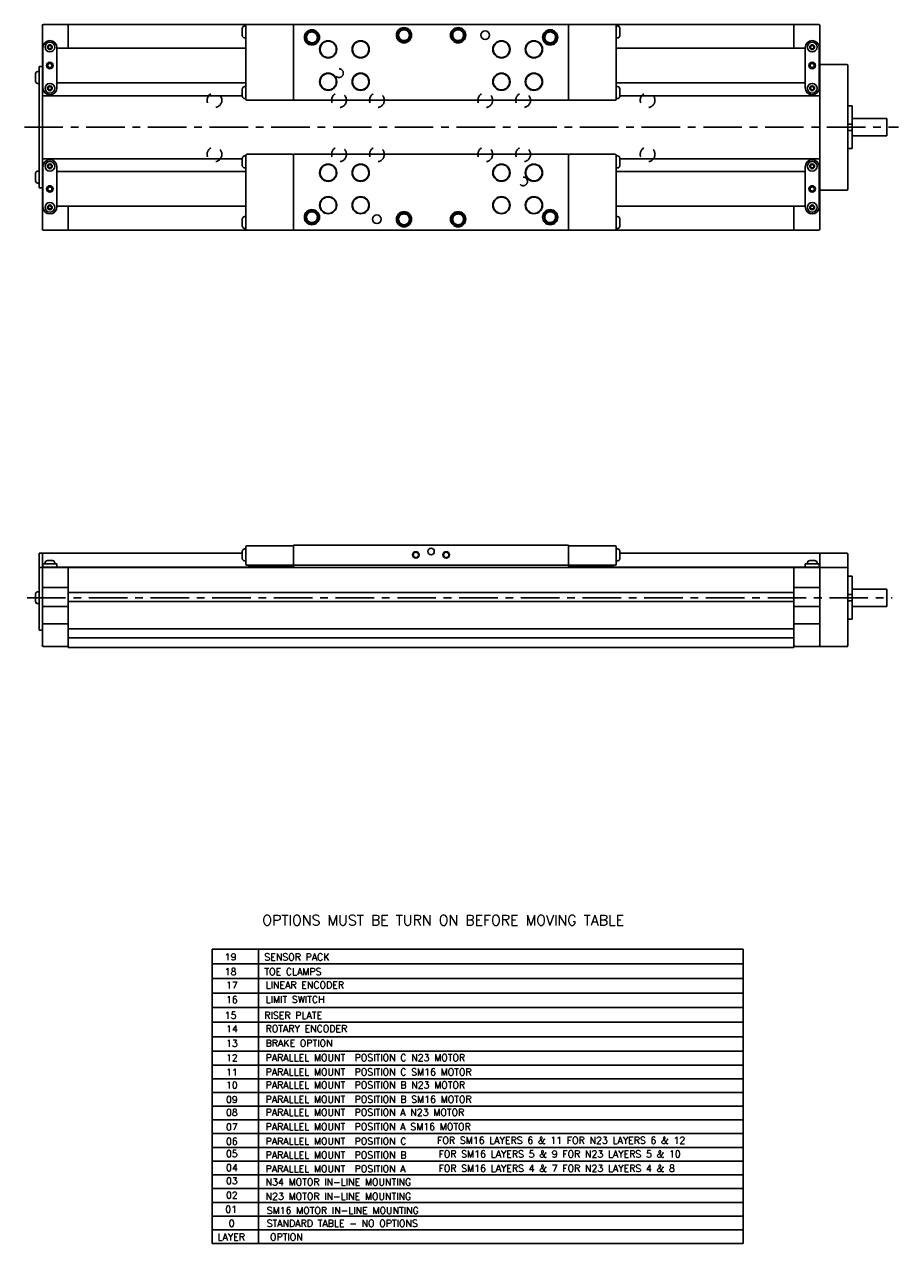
# Model space of a CAD drawing. Extents: x 1.4 to 40.4, y 2.1 to 24.3.
# Tile 2 of 3: x 14.5 to 30.4, y 2.1 to 24.3. Entities that reach past the tile are written whole.
import ezdxf
from ezdxf.enums import TextEntityAlignment as Align

# ---------------------------------------------------------------- set-up
doc = ezdxf.new("R2010")
doc.units = 0
doc.header["$LTSCALE"] = 1.87
doc.header["$MEASUREMENT"] = 0
doc.linetypes.add('CENTER', pattern=[0.6, 0.375, -0.075, 0.075, -0.075])
doc.linetypes.add('HIDDEN', pattern=[0.2, 0.1, -0.1])
doc.layers.get('0').update_dxf_attribs({"linetype": 'CONTINUOUS'})
doc.styles.add('ROMANS', font='ROMANS')

msp = doc.modelspace()

# ---------------------------------------------------------------- linework, layer by layer
for p, q in [((14.829, 20.538), (14.829, 24.238)), ((14.848, 24.258), (15.281, 24.258)), ((15.301, 23.825), (15.301, 24.258)), ((15.301, 24.258), (28.49, 24.258)), ((18.464, 24.189), (18.464, 24.051)), ((18.506, 24.229), (18.529, 24.229)), ((18.529, 22.9), (18.529, 24.238)), ((19.395, 24.258), (19.395, 22.88)), ((24.395, 24.258), (24.395, 22.88)), ((25.262, 24.238), (25.262, 22.9)), ((25.285, 24.229), (25.262, 24.229)), ((25.326, 24.051), (25.326, 24.189)), ((28.49, 23.825), (28.49, 24.258)), ((28.942, 24.258), (28.509, 24.258)), ((28.962, 23.316), (28.962, 24.238)), ((14.967, 23.963), (14.966, 23.963)), ((18.506, 24.012), (18.529, 24.012)), ((19.612, 24.022), (19.632, 24.022)), ((21.285, 24.061), (21.305, 24.061)), ((22.269, 24.061), (22.289, 24.061)), ((23.943, 24.022), (23.962, 24.022)), ((25.285, 24.012), (25.262, 24.012)), ((28.824, 23.963), (28.824, 23.963)), ((14.839, 23.835), (14.839, 23.107)), ((14.949, 23.874), (14.932, 23.845)), ((14.932, 23.845), (14.949, 23.815)), ((14.984, 23.874), (14.949, 23.874)), ((14.949, 23.815), (14.984, 23.815)), ((15.001, 23.845), (14.984, 23.874)), ((14.984, 23.815), (15.001, 23.845)), ((15.094, 23.107), (15.094, 23.835)), ((18.529, 23.825), (15.094, 23.825)), ((28.696, 23.825), (25.262, 23.825)), ((28.696, 23.835), (28.696, 23.107)), ((28.807, 23.874), (28.79, 23.845)), ((28.79, 23.845), (28.807, 23.815)), ((28.841, 23.874), (28.807, 23.874)), ((28.807, 23.815), (28.841, 23.815)), ((28.858, 23.845), (28.841, 23.874)), ((28.841, 23.815), (28.858, 23.845)), ((28.952, 23.107), (28.952, 23.835)), ((14.829, 23.705), (14.839, 23.71)), ((28.952, 23.71), (28.962, 23.705)), ((29.454, 23.53), (28.982, 23.53)), ((29.474, 23.51), (29.474, 21.266)), ((14.705, 23.363), (14.705, 23.225)), ((14.746, 23.402), (14.77, 23.402)), ((14.77, 21.286), (14.77, 23.49)), ((14.77, 23.49), (14.829, 23.49)), ((14.839, 23.311), (14.829, 23.316)), ((14.833, 23.313), (14.829, 23.313)), ((28.962, 23.316), (28.952, 23.311)), ((28.962, 23.313), (28.962, 21.463)), ((14.746, 23.185), (14.77, 23.185)), ((14.839, 23.195), (14.829, 23.195)), ((14.949, 23.126), (14.932, 23.097)), ((14.932, 23.097), (14.949, 23.067)), ((14.984, 23.126), (14.949, 23.126)), ((14.949, 23.067), (14.984, 23.067)), ((15.001, 23.097), (14.984, 23.126)), ((14.984, 23.067), (15.001, 23.097)), ((18.529, 23.195), (15.094, 23.195)), ((18.464, 23.087), (18.464, 22.949)), ((18.506, 23.126), (18.529, 23.126)), ((28.696, 23.195), (25.262, 23.195)), ((25.285, 23.126), (25.262, 23.126)), ((25.326, 22.949), (25.326, 23.087)), ((28.807, 23.126), (28.79, 23.097)), ((28.79, 23.097), (28.807, 23.067)), ((28.841, 23.126), (28.807, 23.126)), ((28.807, 23.067), (28.841, 23.067)), ((28.858, 23.097), (28.841, 23.126)), ((28.841, 23.067), (28.858, 23.097)), ((28.962, 23.195), (28.952, 23.195)), ((14.829, 22.961), (18.464, 22.961)), ((14.966, 22.979), (14.967, 22.979)), ((18.506, 22.91), (18.529, 22.91)), ((18.549, 22.88), (19.376, 22.88)), ((19.395, 22.88), (24.395, 22.88)), ((25.242, 22.88), (24.415, 22.88)), ((25.285, 22.91), (25.262, 22.91)), ((25.326, 22.961), (28.962, 22.961)), ((28.824, 22.979), (28.824, 22.979)), ((29.474, 22.777), (29.552, 22.777)), ((29.552, 21.999), (29.552, 22.777)), ((29.474, 22.447), (29.552, 22.447)), ((29.552, 22.546), (30.178, 22.546)), ((30.178, 22.546), (30.178, 22.231)), ((29.474, 22.329), (29.552, 22.329)), ((29.552, 22.231), (30.178, 22.231)), ((29.474, 21.999), (29.552, 21.999)), ((14.829, 21.815), (18.464, 21.815)), ((14.967, 21.798), (14.966, 21.798)), ((18.464, 21.827), (18.464, 21.689)), ((18.506, 21.866), (18.529, 21.866)), ((18.529, 20.538), (18.529, 21.876)), ((18.549, 21.896), (19.376, 21.896)), ((19.395, 21.896), (19.395, 20.518)), ((19.395, 21.896), (24.395, 21.896)), ((24.395, 21.896), (24.395, 20.518)), ((25.242, 21.896), (24.415, 21.896)), ((25.262, 21.876), (25.262, 20.538)), ((25.285, 21.866), (25.262, 21.866)), ((25.326, 21.689), (25.326, 21.827)), ((25.326, 21.815), (28.962, 21.815)), ((28.824, 21.798), (28.824, 21.798)), ((14.705, 21.551), (14.705, 21.414)), ((14.746, 21.591), (14.77, 21.591)), ((14.839, 21.581), (14.829, 21.581)), ((14.839, 21.67), (14.839, 20.941)), ((14.949, 21.709), (14.932, 21.679)), ((14.932, 21.679), (14.949, 21.65)), ((14.984, 21.709), (14.949, 21.709)), ((14.949, 21.65), (14.984, 21.65)), ((15.001, 21.679), (14.984, 21.709)), ((14.984, 21.65), (15.001, 21.679)), ((15.094, 20.941), (15.094, 21.67)), ((18.529, 21.581), (15.094, 21.581)), ((18.506, 21.65), (18.529, 21.65)), ((25.285, 21.65), (25.262, 21.65)), ((28.696, 21.581), (25.262, 21.581)), ((28.696, 21.67), (28.696, 20.941)), ((28.807, 21.709), (28.79, 21.679)), ((28.79, 21.679), (28.807, 21.65)), ((28.841, 21.709), (28.807, 21.709)), ((28.807, 21.65), (28.841, 21.65)), ((28.858, 21.679), (28.841, 21.709)), ((28.841, 21.65), (28.858, 21.679)), ((28.952, 20.941), (28.952, 21.67)), ((28.962, 21.581), (28.952, 21.581)), ((14.746, 21.374), (14.77, 21.374)), ((14.829, 21.286), (14.77, 21.286)), ((14.829, 21.461), (14.839, 21.466)), ((14.833, 21.463), (14.829, 21.463)), ((28.952, 21.466), (28.962, 21.461)), ((28.962, 20.538), (28.962, 21.461)), ((14.839, 21.066), (14.829, 21.071)), ((28.962, 21.071), (28.952, 21.066)), ((28.982, 21.246), (29.454, 21.246)), ((14.949, 20.961), (14.932, 20.931)), ((14.932, 20.931), (14.949, 20.902)), ((14.984, 20.961), (14.949, 20.961)), ((14.949, 20.902), (14.984, 20.902)), ((15.001, 20.931), (14.984, 20.961)), ((14.984, 20.902), (15.001, 20.931)), ((18.529, 20.951), (15.094, 20.951)), ((15.301, 20.518), (15.301, 20.951)), ((28.696, 20.951), (25.262, 20.951)), ((28.49, 20.518), (28.49, 20.951)), ((28.807, 20.961), (28.79, 20.931)), ((28.79, 20.931), (28.807, 20.902)), ((28.841, 20.961), (28.807, 20.961)), ((28.807, 20.902), (28.841, 20.902)), ((28.858, 20.931), (28.841, 20.961)), ((28.841, 20.902), (28.858, 20.931)), ((14.966, 20.813), (14.967, 20.813)), ((18.464, 20.725), (18.464, 20.587)), ((18.506, 20.764), (18.529, 20.764)), ((19.612, 20.754), (19.632, 20.754)), ((21.285, 20.715), (21.305, 20.715)), ((22.269, 20.715), (22.289, 20.715)), ((23.943, 20.754), (23.962, 20.754)), ((25.285, 20.764), (25.262, 20.764)), ((25.326, 20.587), (25.326, 20.725)), ((28.824, 20.813), (28.824, 20.813)), ((14.848, 20.518), (15.281, 20.518)), ((15.301, 20.518), (28.49, 20.518)), ((18.506, 20.548), (18.529, 20.548)), ((25.285, 20.548), (25.262, 20.548)), ((28.942, 20.518), (28.509, 20.518)), ((14.77, 13.245), (14.77, 14.643)), ((14.77, 14.643), (18.464, 14.643)), ((14.829, 14.375), (14.829, 14.643)), ((18.464, 14.544), (18.464, 14.682)), ((18.506, 14.722), (18.529, 14.722)), ((18.529, 14.446), (18.529, 14.761)), ((18.549, 14.781), (19.376, 14.781)), ((19.395, 14.387), (19.395, 14.791)), ((19.395, 14.791), (24.395, 14.791)), ((24.395, 14.791), (24.395, 14.387)), ((25.242, 14.781), (24.415, 14.781)), ((25.262, 14.761), (25.262, 14.446)), ((25.285, 14.722), (25.262, 14.722)), ((25.326, 14.544), (25.326, 14.682)), ((25.326, 14.643), (28.962, 14.643)), ((28.962, 14.387), (28.962, 14.643)), ((28.982, 14.643), (29.454, 14.643)), ((14.839, 14.451), (14.839, 14.392)), ((14.839, 14.451), (15.094, 14.451)), ((14.878, 14.467), (14.878, 14.451)), ((14.921, 14.51), (15.012, 14.51)), ((15.055, 14.467), (15.055, 14.451)), ((15.094, 14.451), (15.094, 14.392)), ((18.506, 14.505), (18.529, 14.505)), ((18.549, 14.426), (19.376, 14.426)), ((18.573, 14.426), (18.573, 14.412)), ((18.573, 14.412), (19.383, 14.412)), ((19.007, 14.412), (19.004, 14.411)), ((19.022, 14.412), (19.006, 14.406)), ((19.383, 14.412), (19.383, 14.428)), ((24.395, 14.426), (19.395, 14.426)), ((24.408, 14.412), (24.408, 14.428)), ((24.408, 14.412), (25.218, 14.412)), ((25.242, 14.426), (24.415, 14.426)), ((24.778, 14.406), (24.762, 14.412)), ((24.78, 14.411), (24.777, 14.412)), ((25.218, 14.426), (25.218, 14.412)), ((25.285, 14.505), (25.262, 14.505)), ((28.696, 14.451), (28.952, 14.451)), ((28.696, 14.451), (28.696, 14.392)), ((28.736, 14.467), (28.736, 14.451)), ((28.779, 14.51), (28.87, 14.51)), ((28.913, 14.467), (28.913, 14.451)), ((28.952, 14.451), (28.952, 14.392)), ((29.474, 14.623), (29.474, 12.97)), ((14.77, 14.387), (29.454, 14.387)), ((14.829, 14.392), (18.897, 14.392)), ((14.829, 14.367), (14.829, 12.97)), ((14.917, 14.392), (14.917, 14.387)), ((15.016, 14.392), (15.016, 14.387)), ((15.065, 14.387), (15.065, 14.392)), ((15.301, 12.929), (15.301, 14.387)), ((24.887, 14.392), (28.962, 14.392)), ((28.49, 12.929), (28.49, 14.387)), ((28.726, 14.387), (28.726, 14.392)), ((28.775, 14.392), (28.775, 14.387)), ((28.873, 14.392), (28.873, 14.387)), ((28.962, 14.367), (28.962, 12.97)), ((29.474, 14.225), (29.552, 14.225)), ((29.552, 13.447), (29.552, 14.225)), ((15.301, 14.021), (14.829, 14.021)), ((28.962, 14.021), (28.49, 14.021)), ((29.552, 13.993), (30.178, 13.993)), ((30.178, 13.993), (30.178, 13.678)), ((14.705, 13.767), (14.705, 13.905)), ((14.746, 13.944), (14.77, 13.944)), ((15.301, 13.932), (28.49, 13.932)), ((28.49, 13.767), (15.301, 13.767)), ((29.474, 13.895), (29.552, 13.895)), ((29.474, 13.777), (29.552, 13.777)), ((14.746, 13.728), (14.77, 13.728)), ((15.301, 13.678), (14.829, 13.678)), ((28.962, 13.678), (28.49, 13.678)), ((29.552, 13.678), (30.178, 13.678)), ((15.301, 13.359), (14.829, 13.359)), ((28.962, 13.359), (28.49, 13.359)), ((29.474, 13.447), (29.552, 13.447)), ((14.77, 13.245), (14.829, 13.245)), ((15.301, 13.271), (28.49, 13.271)), ((28.49, 13.105), (15.301, 13.105)), ((14.848, 12.95), (15.281, 12.95)), ((15.301, 12.929), (28.49, 12.929)), ((29.454, 12.95), (28.509, 12.95)), ((29.297, 12.95), (29.474, 12.95)), ((17.917, 2.093), (17.917, 7.446)), ((17.917, 7.446), (27.57, 7.446)), ((18.758, 2.093), (18.758, 7.446)), ((27.57, 2.093), (27.57, 7.446)), ((17.917, 7.178), (27.57, 7.178)), ((17.917, 6.91), (27.57, 6.91)), ((17.917, 6.647), (27.57, 6.647)), ((17.917, 6.384), (27.57, 6.384)), ((17.917, 6.116), (27.57, 6.116)), ((17.917, 5.853), (27.57, 5.853)), ((17.917, 5.589), (27.57, 5.589)), ((17.917, 5.339), (27.57, 5.339)), ((17.917, 5.089), (27.57, 5.089)), ((17.917, 4.843), (27.57, 4.843)), ((17.917, 4.593), (27.57, 4.593)), ((17.917, 4.343), (27.57, 4.343)), ((17.917, 4.093), (27.57, 4.093)), ((17.917, 3.843), (27.57, 3.843)), ((17.917, 3.593), (27.57, 3.593)), ((17.917, 3.343), (27.57, 3.343)), ((17.917, 3.093), (27.57, 3.093)), ((17.917, 2.843), (27.57, 2.843)), ((17.917, 2.593), (27.57, 2.593)), ((17.917, 2.343), (27.57, 2.343)), ((17.917, 2.093), (27.57, 2.093))]:
    msp.add_line(p, q)
at = {"color": 2, "linetype": 'CENTER'}
for p, q in [((14.503, 22.388), (30.395, 22.388)), ((14.551, 13.836), (30.278, 13.836))]:
    msp.add_line(p, q, dxfattribs=at)
at = {"color": 2}
msp.add_line((29.574, 13.836), (29.197, 13.836), dxfattribs=at)
for points in [[(21.285, 24.061), (21.286, 24.078), (21.29, 24.095), (21.296, 24.111), (21.304, 24.126), (21.314, 24.139), (21.326, 24.151), (21.34, 24.161), (21.355, 24.169), (21.371, 24.175), (21.388, 24.178), (21.405, 24.179), (21.422, 24.178), (21.438, 24.174), (21.454, 24.168), (21.469, 24.16), (21.482, 24.149), (21.494, 24.137), (21.504, 24.123), (21.512, 24.108), (21.517, 24.092), (21.521, 24.075), (21.521, 24.059)], [(21.295, 24.061), (21.296, 24.077), (21.3, 24.093), (21.305, 24.108), (21.313, 24.121), (21.323, 24.134), (21.335, 24.145), (21.348, 24.154), (21.362, 24.161), (21.377, 24.166), (21.393, 24.169), (21.409, 24.169), (21.424, 24.168), (21.44, 24.163), (21.454, 24.157), (21.468, 24.148), (21.48, 24.138), (21.49, 24.126), (21.499, 24.112), (21.505, 24.098), (21.509, 24.082), (21.511, 24.067), (21.511, 24.051)], [(22.269, 24.061), (22.271, 24.078), (22.274, 24.095), (22.28, 24.111), (22.288, 24.126), (22.299, 24.139), (22.311, 24.151), (22.324, 24.161), (22.339, 24.169), (22.355, 24.175), (22.372, 24.178), (22.389, 24.179), (22.406, 24.178), (22.422, 24.174), (22.438, 24.168), (22.453, 24.16), (22.466, 24.149), (22.478, 24.137), (22.488, 24.123), (22.496, 24.108), (22.502, 24.092), (22.505, 24.075), (22.506, 24.059)], [(22.279, 24.061), (22.28, 24.077), (22.284, 24.093), (22.29, 24.108), (22.297, 24.121), (22.307, 24.134), (22.319, 24.145), (22.332, 24.154), (22.346, 24.161), (22.361, 24.166), (22.377, 24.169), (22.393, 24.169), (22.409, 24.168), (22.424, 24.163), (22.439, 24.157), (22.452, 24.148), (22.464, 24.138), (22.474, 24.126), (22.483, 24.112), (22.489, 24.098), (22.494, 24.082), (22.496, 24.067), (22.495, 24.051)], [(19.612, 24.022), (19.613, 24.039), (19.617, 24.055), (19.623, 24.071), (19.631, 24.086), (19.641, 24.1), (19.653, 24.112), (19.667, 24.122), (19.682, 24.13), (19.698, 24.136), (19.714, 24.139), (19.731, 24.14), (19.748, 24.139), (19.765, 24.135), (19.781, 24.129), (19.795, 24.12), (19.809, 24.11), (19.821, 24.098), (19.831, 24.084), (19.838, 24.069), (19.844, 24.053), (19.847, 24.036), (19.848, 24.019)], [(19.848, 24.019), (19.846, 24.002), (19.842, 23.986), (19.836, 23.97), (19.828, 23.955), (19.817, 23.942), (19.805, 23.93), (19.791, 23.921), (19.776, 23.913), (19.759, 23.908), (19.743, 23.905), (19.726, 23.904), (19.709, 23.906), (19.692, 23.91), (19.677, 23.917), (19.662, 23.925), (19.649, 23.936), (19.638, 23.948), (19.628, 23.963), (19.62, 23.978), (19.615, 23.994), (19.612, 24.011), (19.612, 24.022)], [(19.622, 24.022), (19.623, 24.038), (19.626, 24.053), (19.632, 24.068), (19.64, 24.082), (19.65, 24.095), (19.661, 24.106), (19.674, 24.115), (19.689, 24.122), (19.704, 24.127), (19.719, 24.13), (19.735, 24.13), (19.751, 24.128), (19.766, 24.124), (19.781, 24.117), (19.795, 24.109), (19.807, 24.099), (19.817, 24.086), (19.825, 24.073), (19.832, 24.058), (19.836, 24.043), (19.838, 24.027), (19.838, 24.011)], [(19.838, 24.011), (19.835, 23.996), (19.83, 23.981), (19.823, 23.966), (19.814, 23.953), (19.803, 23.942), (19.79, 23.932), (19.776, 23.924), (19.761, 23.918), (19.746, 23.915), (19.73, 23.914), (19.714, 23.915), (19.699, 23.918), (19.684, 23.924), (19.67, 23.932), (19.657, 23.942), (19.646, 23.953), (19.637, 23.966), (19.63, 23.981), (19.625, 23.996), (19.622, 24.011), (19.622, 24.022)], [(19.632, 24.022), (19.633, 24.037), (19.636, 24.051), (19.641, 24.065), (19.649, 24.078), (19.658, 24.089), (19.669, 24.099), (19.682, 24.108), (19.695, 24.114), (19.709, 24.118), (19.724, 24.12), (19.739, 24.12), (19.753, 24.118), (19.767, 24.113), (19.781, 24.106), (19.793, 24.098), (19.803, 24.088), (19.812, 24.076), (19.82, 24.063), (19.825, 24.049), (19.828, 24.034), (19.828, 24.019)], [(19.828, 24.019), (19.827, 24.005), (19.823, 23.99), (19.817, 23.977), (19.81, 23.964), (19.8, 23.953), (19.789, 23.943), (19.776, 23.935), (19.763, 23.929), (19.748, 23.925), (19.734, 23.924), (19.719, 23.924), (19.704, 23.927), (19.69, 23.932), (19.677, 23.939), (19.665, 23.948), (19.655, 23.958), (19.646, 23.97), (19.639, 23.983), (19.635, 23.997), (19.632, 24.012), (19.632, 24.022)], [(21.521, 24.059), (21.52, 24.042), (21.516, 24.025), (21.509, 24.009), (21.501, 23.995), (21.49, 23.981), (21.478, 23.97), (21.464, 23.96), (21.449, 23.952), (21.433, 23.947), (21.416, 23.944), (21.399, 23.943), (21.382, 23.945), (21.366, 23.949), (21.35, 23.956), (21.335, 23.965), (21.322, 23.975), (21.311, 23.988), (21.301, 24.002), (21.294, 24.017), (21.289, 24.033), (21.286, 24.05), (21.285, 24.061)], [(21.511, 24.051), (21.508, 24.035), (21.503, 24.02), (21.496, 24.006), (21.487, 23.993), (21.476, 23.981), (21.463, 23.971), (21.45, 23.963), (21.435, 23.958), (21.419, 23.954), (21.403, 23.953), (21.387, 23.954), (21.372, 23.958), (21.357, 23.963), (21.343, 23.971), (21.331, 23.981), (21.32, 23.993), (21.31, 24.006), (21.303, 24.02), (21.298, 24.035), (21.295, 24.051), (21.295, 24.061)], [(21.305, 24.061), (21.306, 24.076), (21.309, 24.091), (21.315, 24.104), (21.322, 24.117), (21.331, 24.129), (21.342, 24.139), (21.355, 24.147), (21.368, 24.153), (21.382, 24.158), (21.397, 24.16), (21.412, 24.159), (21.427, 24.157), (21.441, 24.152), (21.454, 24.146), (21.466, 24.137), (21.477, 24.127), (21.486, 24.115), (21.493, 24.102), (21.498, 24.088), (21.501, 24.074), (21.502, 24.059)], [(21.502, 24.059), (21.5, 24.044), (21.496, 24.03), (21.491, 24.016), (21.483, 24.003), (21.473, 23.992), (21.462, 23.982), (21.45, 23.974), (21.436, 23.969), (21.422, 23.965), (21.407, 23.963), (21.392, 23.964), (21.378, 23.966), (21.364, 23.971), (21.351, 23.978), (21.339, 23.987), (21.328, 23.998), (21.319, 24.01), (21.313, 24.023), (21.308, 24.037), (21.305, 24.051), (21.305, 24.061)], [(22.506, 24.059), (22.504, 24.042), (22.5, 24.025), (22.494, 24.009), (22.485, 23.995), (22.474, 23.981), (22.462, 23.97), (22.448, 23.96), (22.433, 23.952), (22.417, 23.947), (22.4, 23.944), (22.383, 23.943), (22.366, 23.945), (22.35, 23.949), (22.334, 23.956), (22.32, 23.965), (22.307, 23.975), (22.295, 23.988), (22.285, 24.002), (22.278, 24.017), (22.273, 24.033), (22.27, 24.05), (22.27, 24.061)], [(22.495, 24.051), (22.493, 24.035), (22.488, 24.02), (22.48, 24.006), (22.471, 23.993), (22.46, 23.981), (22.448, 23.971), (22.434, 23.963), (22.419, 23.958), (22.403, 23.954), (22.387, 23.953), (22.372, 23.954), (22.356, 23.958), (22.341, 23.963), (22.327, 23.971), (22.315, 23.981), (22.304, 23.993), (22.295, 24.006), (22.287, 24.02), (22.282, 24.035), (22.28, 24.051), (22.279, 24.061)], [(22.289, 24.061), (22.29, 24.076), (22.294, 24.091), (22.299, 24.104), (22.306, 24.117), (22.316, 24.129), (22.327, 24.139), (22.339, 24.147), (22.352, 24.153), (22.367, 24.158), (22.381, 24.16), (22.396, 24.159), (22.411, 24.157), (22.425, 24.152), (22.438, 24.146), (22.45, 24.137), (22.461, 24.127), (22.47, 24.115), (22.477, 24.102), (22.482, 24.088), (22.485, 24.074), (22.486, 24.059)], [(22.486, 24.059), (22.484, 24.044), (22.481, 24.03), (22.475, 24.016), (22.467, 24.003), (22.458, 23.992), (22.446, 23.982), (22.434, 23.974), (22.42, 23.969), (22.406, 23.965), (22.391, 23.963), (22.376, 23.964), (22.362, 23.966), (22.348, 23.971), (22.335, 23.978), (22.323, 23.987), (22.312, 23.998), (22.304, 24.01), (22.297, 24.023), (22.292, 24.037), (22.29, 24.051), (22.289, 24.061)], [(23.943, 24.022), (23.944, 24.039), (23.947, 24.055), (23.953, 24.071), (23.962, 24.086), (23.972, 24.1), (23.984, 24.112), (23.998, 24.122), (24.013, 24.13), (24.029, 24.136), (24.045, 24.139), (24.062, 24.14), (24.079, 24.139), (24.096, 24.135), (24.111, 24.129), (24.126, 24.12), (24.14, 24.11), (24.151, 24.098), (24.161, 24.084), (24.169, 24.069), (24.175, 24.053), (24.178, 24.036), (24.179, 24.019)], [(24.179, 24.019), (24.177, 24.002), (24.173, 23.986), (24.167, 23.97), (24.158, 23.955), (24.148, 23.942), (24.135, 23.93), (24.121, 23.921), (24.106, 23.913), (24.09, 23.908), (24.073, 23.905), (24.056, 23.904), (24.04, 23.906), (24.023, 23.91), (24.007, 23.917), (23.993, 23.925), (23.98, 23.936), (23.968, 23.948), (23.959, 23.963), (23.951, 23.978), (23.946, 23.994), (23.943, 24.011), (23.943, 24.022)], [(23.952, 24.022), (23.954, 24.038), (23.957, 24.053), (23.963, 24.068), (23.971, 24.082), (23.981, 24.095), (23.992, 24.106), (24.005, 24.115), (24.019, 24.122), (24.034, 24.127), (24.05, 24.13), (24.066, 24.13), (24.082, 24.128), (24.097, 24.124), (24.112, 24.117), (24.125, 24.109), (24.137, 24.099), (24.148, 24.086), (24.156, 24.073), (24.163, 24.058), (24.167, 24.043), (24.169, 24.027), (24.168, 24.011)], [(24.168, 24.011), (24.166, 23.996), (24.161, 23.981), (24.154, 23.966), (24.144, 23.953), (24.133, 23.942), (24.121, 23.932), (24.107, 23.924), (24.092, 23.918), (24.077, 23.915), (24.061, 23.914), (24.045, 23.915), (24.029, 23.918), (24.014, 23.924), (24.001, 23.932), (23.988, 23.942), (23.977, 23.953), (23.968, 23.966), (23.961, 23.981), (23.956, 23.996), (23.953, 24.011), (23.953, 24.022)], [(23.962, 24.022), (23.963, 24.037), (23.967, 24.051), (23.972, 24.065), (23.98, 24.078), (23.989, 24.089), (24, 24.099), (24.012, 24.108), (24.026, 24.114), (24.04, 24.118), (24.055, 24.12), (24.069, 24.12), (24.084, 24.118), (24.098, 24.113), (24.111, 24.106), (24.123, 24.098), (24.134, 24.088), (24.143, 24.076), (24.15, 24.063), (24.155, 24.049), (24.158, 24.034), (24.159, 24.019)], [(24.159, 24.019), (24.158, 24.005), (24.154, 23.99), (24.148, 23.977), (24.14, 23.964), (24.131, 23.953), (24.12, 23.943), (24.107, 23.935), (24.093, 23.929), (24.079, 23.925), (24.064, 23.924), (24.05, 23.924), (24.035, 23.927), (24.021, 23.932), (24.008, 23.939), (23.996, 23.948), (23.986, 23.958), (23.977, 23.97), (23.97, 23.983), (23.965, 23.997), (23.963, 24.012), (23.963, 24.022)], [(19.612, 20.754), (19.613, 20.771), (19.617, 20.788), (19.623, 20.804), (19.631, 20.819), (19.641, 20.832), (19.653, 20.844), (19.667, 20.854), (19.682, 20.862), (19.698, 20.868), (19.714, 20.871), (19.731, 20.872), (19.748, 20.871), (19.765, 20.867), (19.781, 20.861), (19.795, 20.853), (19.809, 20.842), (19.821, 20.83), (19.831, 20.816), (19.838, 20.801), (19.844, 20.785), (19.847, 20.768), (19.848, 20.751)], [(19.622, 20.754), (19.623, 20.77), (19.626, 20.786), (19.632, 20.801), (19.64, 20.814), (19.65, 20.827), (19.661, 20.838), (19.674, 20.847), (19.689, 20.854), (19.704, 20.859), (19.719, 20.862), (19.735, 20.862), (19.751, 20.86), (19.766, 20.856), (19.781, 20.85), (19.795, 20.841), (19.807, 20.831), (19.817, 20.819), (19.825, 20.805), (19.832, 20.791), (19.836, 20.775), (19.838, 20.76), (19.838, 20.744)], [(19.632, 20.754), (19.633, 20.769), (19.636, 20.783), (19.641, 20.797), (19.649, 20.81), (19.658, 20.822), (19.669, 20.832), (19.682, 20.84), (19.695, 20.846), (19.709, 20.85), (19.724, 20.852), (19.739, 20.852), (19.753, 20.85), (19.767, 20.845), (19.781, 20.839), (19.793, 20.83), (19.803, 20.82), (19.812, 20.808), (19.82, 20.795), (19.825, 20.781), (19.828, 20.767), (19.828, 20.752)], [(23.943, 20.754), (23.944, 20.771), (23.947, 20.788), (23.953, 20.804), (23.962, 20.819), (23.972, 20.832), (23.984, 20.844), (23.998, 20.854), (24.013, 20.862), (24.029, 20.868), (24.045, 20.871), (24.062, 20.872), (24.079, 20.871), (24.096, 20.867), (24.111, 20.861), (24.126, 20.853), (24.14, 20.842), (24.151, 20.83), (24.161, 20.816), (24.169, 20.801), (24.175, 20.785), (24.178, 20.768), (24.179, 20.751)], [(23.952, 20.754), (23.954, 20.77), (23.957, 20.786), (23.963, 20.801), (23.971, 20.814), (23.981, 20.827), (23.992, 20.838), (24.005, 20.847), (24.019, 20.854), (24.034, 20.859), (24.05, 20.862), (24.066, 20.862), (24.082, 20.86), (24.097, 20.856), (24.112, 20.85), (24.125, 20.841), (24.137, 20.831), (24.148, 20.819), (24.156, 20.805), (24.163, 20.791), (24.167, 20.775), (24.169, 20.76), (24.168, 20.744)], [(23.962, 20.754), (23.963, 20.769), (23.967, 20.783), (23.972, 20.797), (23.98, 20.81), (23.989, 20.822), (24, 20.832), (24.012, 20.84), (24.026, 20.846), (24.04, 20.85), (24.055, 20.852), (24.069, 20.852), (24.084, 20.85), (24.098, 20.845), (24.111, 20.839), (24.123, 20.83), (24.134, 20.82), (24.143, 20.808), (24.15, 20.795), (24.155, 20.781), (24.158, 20.767), (24.159, 20.752)], [(19.848, 20.751), (19.846, 20.735), (19.842, 20.718), (19.836, 20.702), (19.828, 20.688), (19.817, 20.674), (19.805, 20.663), (19.791, 20.653), (19.776, 20.645), (19.759, 20.64), (19.743, 20.637), (19.726, 20.636), (19.709, 20.638), (19.692, 20.642), (19.677, 20.649), (19.662, 20.658), (19.649, 20.668), (19.638, 20.681), (19.628, 20.695), (19.62, 20.71), (19.615, 20.726), (19.612, 20.743), (19.612, 20.754)], [(19.838, 20.744), (19.835, 20.728), (19.83, 20.713), (19.823, 20.699), (19.814, 20.686), (19.803, 20.674), (19.79, 20.664), (19.776, 20.656), (19.761, 20.651), (19.746, 20.647), (19.73, 20.646), (19.714, 20.647), (19.699, 20.651), (19.684, 20.656), (19.67, 20.664), (19.657, 20.674), (19.646, 20.686), (19.637, 20.699), (19.63, 20.713), (19.625, 20.728), (19.622, 20.744), (19.622, 20.754)], [(19.828, 20.752), (19.827, 20.737), (19.823, 20.723), (19.817, 20.709), (19.81, 20.696), (19.8, 20.685), (19.789, 20.675), (19.776, 20.667), (19.763, 20.661), (19.748, 20.658), (19.734, 20.656), (19.719, 20.656), (19.704, 20.659), (19.69, 20.664), (19.677, 20.671), (19.665, 20.68), (19.655, 20.691), (19.646, 20.703), (19.639, 20.716), (19.635, 20.73), (19.632, 20.744), (19.632, 20.754)], [(21.285, 20.715), (21.286, 20.732), (21.29, 20.748), (21.296, 20.764), (21.304, 20.779), (21.314, 20.793), (21.326, 20.805), (21.34, 20.815), (21.355, 20.823), (21.371, 20.829), (21.388, 20.832), (21.405, 20.833), (21.422, 20.832), (21.438, 20.828), (21.454, 20.822), (21.469, 20.813), (21.482, 20.803), (21.494, 20.791), (21.504, 20.777), (21.512, 20.762), (21.517, 20.746), (21.521, 20.729), (21.521, 20.712)], [(21.521, 20.712), (21.52, 20.695), (21.516, 20.679), (21.509, 20.663), (21.501, 20.648), (21.49, 20.635), (21.478, 20.623), (21.464, 20.614), (21.449, 20.606), (21.433, 20.6), (21.416, 20.597), (21.399, 20.597), (21.382, 20.599), (21.366, 20.603), (21.35, 20.609), (21.335, 20.618), (21.322, 20.629), (21.311, 20.641), (21.301, 20.655), (21.294, 20.671), (21.289, 20.687), (21.286, 20.704), (21.285, 20.715)], [(21.295, 20.715), (21.296, 20.731), (21.3, 20.746), (21.305, 20.761), (21.313, 20.775), (21.323, 20.788), (21.335, 20.799), (21.348, 20.808), (21.362, 20.815), (21.377, 20.82), (21.393, 20.823), (21.409, 20.823), (21.424, 20.821), (21.44, 20.817), (21.454, 20.81), (21.468, 20.802), (21.48, 20.791), (21.49, 20.779), (21.499, 20.766), (21.505, 20.751), (21.509, 20.736), (21.511, 20.72), (21.511, 20.704)], [(21.511, 20.704), (21.508, 20.689), (21.503, 20.673), (21.496, 20.659), (21.487, 20.646), (21.476, 20.635), (21.463, 20.625), (21.45, 20.617), (21.435, 20.611), (21.419, 20.608), (21.403, 20.607), (21.387, 20.608), (21.372, 20.611), (21.357, 20.617), (21.343, 20.625), (21.331, 20.635), (21.32, 20.646), (21.31, 20.659), (21.303, 20.673), (21.298, 20.689), (21.295, 20.704), (21.295, 20.715)], [(21.305, 20.715), (21.306, 20.73), (21.309, 20.744), (21.315, 20.758), (21.322, 20.771), (21.331, 20.782), (21.342, 20.792), (21.355, 20.801), (21.368, 20.807), (21.382, 20.811), (21.397, 20.813), (21.412, 20.813), (21.427, 20.811), (21.441, 20.806), (21.454, 20.799), (21.466, 20.791), (21.477, 20.78), (21.486, 20.769), (21.493, 20.756), (21.498, 20.742), (21.501, 20.727), (21.502, 20.712)], [(21.502, 20.712), (21.5, 20.698), (21.496, 20.683), (21.491, 20.67), (21.483, 20.657), (21.473, 20.646), (21.462, 20.636), (21.45, 20.628), (21.436, 20.622), (21.422, 20.618), (21.407, 20.617), (21.392, 20.617), (21.378, 20.62), (21.364, 20.625), (21.351, 20.632), (21.339, 20.641), (21.328, 20.651), (21.319, 20.663), (21.313, 20.676), (21.308, 20.69), (21.305, 20.705), (21.305, 20.715)], [(22.269, 20.715), (22.271, 20.732), (22.274, 20.748), (22.28, 20.764), (22.288, 20.779), (22.299, 20.793), (22.311, 20.805), (22.324, 20.815), (22.339, 20.823), (22.355, 20.829), (22.372, 20.832), (22.389, 20.833), (22.406, 20.832), (22.422, 20.828), (22.438, 20.822), (22.453, 20.813), (22.466, 20.803), (22.478, 20.791), (22.488, 20.777), (22.496, 20.762), (22.502, 20.746), (22.505, 20.729), (22.506, 20.712)], [(22.506, 20.712), (22.504, 20.695), (22.5, 20.679), (22.494, 20.663), (22.485, 20.648), (22.474, 20.635), (22.462, 20.623), (22.448, 20.614), (22.433, 20.606), (22.417, 20.6), (22.4, 20.597), (22.383, 20.597), (22.366, 20.599), (22.35, 20.603), (22.334, 20.609), (22.32, 20.618), (22.307, 20.629), (22.295, 20.641), (22.285, 20.655), (22.278, 20.671), (22.273, 20.687), (22.27, 20.704), (22.27, 20.715)], [(22.279, 20.715), (22.28, 20.731), (22.284, 20.746), (22.29, 20.761), (22.297, 20.775), (22.307, 20.788), (22.319, 20.799), (22.332, 20.808), (22.346, 20.815), (22.361, 20.82), (22.377, 20.823), (22.393, 20.823), (22.409, 20.821), (22.424, 20.817), (22.439, 20.81), (22.452, 20.802), (22.464, 20.791), (22.474, 20.779), (22.483, 20.766), (22.489, 20.751), (22.494, 20.736), (22.496, 20.72), (22.495, 20.704)], [(22.495, 20.704), (22.493, 20.689), (22.488, 20.673), (22.48, 20.659), (22.471, 20.646), (22.46, 20.635), (22.448, 20.625), (22.434, 20.617), (22.419, 20.611), (22.403, 20.608), (22.387, 20.607), (22.372, 20.608), (22.356, 20.611), (22.341, 20.617), (22.327, 20.625), (22.315, 20.635), (22.304, 20.646), (22.295, 20.659), (22.287, 20.673), (22.282, 20.689), (22.28, 20.704), (22.279, 20.715)], [(22.289, 20.715), (22.29, 20.73), (22.294, 20.744), (22.299, 20.758), (22.306, 20.771), (22.316, 20.782), (22.327, 20.792), (22.339, 20.801), (22.352, 20.807), (22.367, 20.811), (22.381, 20.813), (22.396, 20.813), (22.411, 20.811), (22.425, 20.806), (22.438, 20.799), (22.45, 20.791), (22.461, 20.78), (22.47, 20.769), (22.477, 20.756), (22.482, 20.742), (22.485, 20.727), (22.486, 20.712)], [(22.486, 20.712), (22.484, 20.698), (22.481, 20.683), (22.475, 20.67), (22.467, 20.657), (22.458, 20.646), (22.446, 20.636), (22.434, 20.628), (22.42, 20.622), (22.406, 20.618), (22.391, 20.617), (22.376, 20.617), (22.362, 20.62), (22.348, 20.625), (22.335, 20.632), (22.323, 20.641), (22.312, 20.651), (22.304, 20.663), (22.297, 20.676), (22.292, 20.69), (22.29, 20.705), (22.289, 20.715)], [(24.179, 20.751), (24.177, 20.735), (24.173, 20.718), (24.167, 20.702), (24.158, 20.688), (24.148, 20.674), (24.135, 20.663), (24.121, 20.653), (24.106, 20.645), (24.09, 20.64), (24.073, 20.637), (24.056, 20.636), (24.04, 20.638), (24.023, 20.642), (24.007, 20.649), (23.993, 20.658), (23.98, 20.668), (23.968, 20.681), (23.959, 20.695), (23.951, 20.71), (23.946, 20.726), (23.943, 20.743), (23.943, 20.754)], [(24.168, 20.744), (24.166, 20.728), (24.161, 20.713), (24.154, 20.699), (24.144, 20.686), (24.133, 20.674), (24.121, 20.664), (24.107, 20.656), (24.092, 20.651), (24.077, 20.647), (24.061, 20.646), (24.045, 20.647), (24.029, 20.651), (24.014, 20.656), (24.001, 20.664), (23.988, 20.674), (23.977, 20.686), (23.968, 20.699), (23.961, 20.713), (23.956, 20.728), (23.953, 20.744), (23.953, 20.754)], [(24.159, 20.752), (24.158, 20.737), (24.154, 20.723), (24.148, 20.709), (24.14, 20.696), (24.131, 20.685), (24.12, 20.675), (24.107, 20.667), (24.093, 20.661), (24.079, 20.658), (24.064, 20.656), (24.05, 20.656), (24.035, 20.659), (24.021, 20.664), (24.008, 20.671), (23.996, 20.68), (23.986, 20.691), (23.977, 20.703), (23.97, 20.716), (23.965, 20.73), (23.963, 20.744), (23.963, 20.754)]]:
    msp.add_lwpolyline(points)
for centre, radius in [((21.403, 24.061), 0.138), ((21.403, 24.061), 0.123), ((22.387, 24.061), 0.138), ((22.387, 24.061), 0.123), ((19.73, 24.022), 0.138), ((19.73, 24.022), 0.123), ((20.025, 23.805), 0.157), ((20.025, 23.805), 0.148), ((20.616, 23.805), 0.157), ((20.616, 23.805), 0.148), ((22.879, 24.061), 0.079), ((23.175, 23.805), 0.157), ((23.175, 23.805), 0.148), ((23.765, 23.805), 0.157), ((23.765, 23.805), 0.148), ((24.061, 24.022), 0.138), ((24.061, 24.022), 0.123), ((14.966, 23.845), 0.0886), ((14.966, 23.845), 0.0443), ((28.824, 23.845), 0.0886), ((28.824, 23.845), 0.0443), ((14.966, 23.51), 0.0591), ((14.966, 23.51), 0.0492), ((14.966, 23.51), 0.0374), ((28.824, 23.51), 0.0591), ((28.824, 23.51), 0.0492), ((28.824, 23.51), 0.0374), ((20.025, 23.215), 0.157), ((20.025, 23.215), 0.148), ((20.616, 23.215), 0.157), ((20.616, 23.215), 0.148), ((23.175, 23.215), 0.157), ((23.175, 23.215), 0.148), ((23.765, 23.215), 0.157), ((23.765, 23.215), 0.148), ((14.966, 23.097), 0.0886), ((14.966, 23.097), 0.0443), ((28.824, 23.097), 0.0886), ((28.824, 23.097), 0.0443), ((14.966, 21.679), 0.0886), ((14.966, 21.679), 0.0443), ((28.824, 21.679), 0.0886), ((28.824, 21.679), 0.0443), ((20.025, 21.561), 0.157), ((20.025, 21.561), 0.148), ((20.616, 21.561), 0.157), ((20.616, 21.561), 0.148), ((23.175, 21.561), 0.157), ((23.175, 21.561), 0.148), ((23.765, 21.561), 0.157), ((23.765, 21.561), 0.148), ((14.966, 21.266), 0.0591), ((14.966, 21.266), 0.0492), ((14.966, 21.266), 0.0374), ((28.824, 21.266), 0.0591), ((28.824, 21.266), 0.0492), ((28.824, 21.266), 0.0374), ((20.025, 20.971), 0.157), ((20.025, 20.971), 0.148), ((20.616, 20.971), 0.157), ((20.616, 20.971), 0.148), ((23.175, 20.971), 0.157), ((23.175, 20.971), 0.148), ((23.765, 20.971), 0.157), ((23.765, 20.971), 0.148), ((14.966, 20.931), 0.0886), ((14.966, 20.931), 0.0443), ((19.73, 20.754), 0.138), ((19.73, 20.754), 0.123), ((21.403, 20.715), 0.138), ((21.403, 20.715), 0.123), ((22.387, 20.715), 0.138), ((22.387, 20.715), 0.123), ((24.061, 20.754), 0.138), ((24.061, 20.754), 0.123), ((28.824, 20.931), 0.0886), ((28.824, 20.931), 0.0443), ((20.911, 20.715), 0.079), ((21.62, 14.613), 0.0591), ((21.62, 14.613), 0.0492), ((21.895, 14.676), 0.0591), ((22.171, 14.613), 0.0591), ((22.171, 14.613), 0.0492)]:
    msp.add_circle(centre, radius)
at = {"color": 4, "linetype": 'HIDDEN'}
for centre, radius in [((20.222, 23.372), 0.079), ((17.958, 22.88), 0.134), ((20.222, 22.88), 0.134), ((20.911, 22.88), 0.134), ((22.88, 22.88), 0.134), ((23.569, 22.88), 0.134), ((25.832, 22.88), 0.134), ((17.958, 21.896), 0.134), ((20.222, 21.896), 0.134), ((20.911, 21.896), 0.134), ((22.88, 21.896), 0.134), ((23.569, 21.896), 0.134), ((25.832, 21.896), 0.134), ((23.569, 21.404), 0.079)]:
    msp.add_circle(centre, radius, dxfattribs=at)
for centre, radius, start, end in [((14.848, 24.238), 0.0197, 90, 180), ((15.281, 24.238), 0.0197, 22.5, 90), ((18.506, 24.187), 0.0414, 90, 177.2056), ((18.549, 24.238), 0.0197, 90, 180), ((19.376, 24.238), 0.0197, 0, 90), ((24.415, 24.238), 0.0197, 90, 180), ((25.242, 24.238), 0.0197, 0, 90), ((25.285, 24.187), 0.0414, 2.7944, 90), ((28.509, 24.238), 0.0197, 90, 157.5), ((28.942, 24.238), 0.0197, 0, 90), ((14.966, 23.835), 0.128, 90, 180), ((14.967, 23.835), 0.128, 0, 90), ((18.506, 24.054), 0.0414, 182.7944, 270), ((25.285, 24.054), 0.0414, 270, 357.2056), ((28.824, 23.835), 0.128, 90, 180), ((28.824, 23.835), 0.128, 0, 90), ((28.982, 23.55), 0.0197, 180, 270), ((29.454, 23.51), 0.0197, 0, 90), ((14.746, 23.36), 0.0414, 90, 177.2056), ((14.746, 23.227), 0.0414, 182.7944, 270), ((14.966, 23.107), 0.128, 180, 270), ((14.967, 23.107), 0.128, 270, 0), ((18.506, 23.085), 0.0414, 90, 177.2056), ((25.285, 23.085), 0.0414, 2.7944, 90), ((28.824, 23.107), 0.128, 180, 270), ((28.824, 23.107), 0.128, 270, 0), ((18.506, 22.951), 0.0414, 182.7944, 270), ((18.549, 22.9), 0.0197, 180, 270), ((19.376, 22.9), 0.0197, 270, 0), ((24.415, 22.9), 0.0197, 180, 270), ((25.242, 22.9), 0.0197, 270, 0), ((25.285, 22.951), 0.0414, 270, 357.2056), ((14.966, 21.67), 0.128, 90, 180), ((14.967, 21.67), 0.128, 0, 90), ((18.506, 21.825), 0.0414, 90, 177.2056), ((18.549, 21.876), 0.0197, 90, 180), ((19.376, 21.876), 0.0197, 0, 90), ((24.415, 21.876), 0.0197, 90, 180), ((25.242, 21.876), 0.0197, 0, 90), ((25.285, 21.825), 0.0414, 2.7944, 90), ((28.824, 21.67), 0.128, 90, 180), ((28.824, 21.67), 0.128, 0, 90), ((14.746, 21.549), 0.0414, 90, 177.2056), ((18.506, 21.691), 0.0414, 182.7944, 270), ((25.285, 21.691), 0.0414, 270, 357.2056), ((14.746, 21.416), 0.0414, 182.7944, 270), ((28.982, 21.227), 0.0197, 90, 180), ((29.454, 21.266), 0.0197, 270, 0), ((14.966, 20.941), 0.128, 180, 270), ((14.967, 20.941), 0.128, 270, 0), ((28.824, 20.941), 0.128, 180, 270), ((28.824, 20.941), 0.128, 270, 0), ((18.506, 20.723), 0.0414, 90, 177.2056), ((25.285, 20.723), 0.0414, 2.7944, 90), ((14.848, 20.538), 0.0197, 180, 270), ((15.281, 20.538), 0.0197, 270, 337.5), ((18.506, 20.589), 0.0414, 182.7944, 270), ((18.549, 20.538), 0.0197, 180, 270), ((19.376, 20.538), 0.0197, 270, 0), ((24.415, 20.538), 0.0197, 180, 270), ((25.242, 20.538), 0.0197, 270, 0), ((25.285, 20.589), 0.0414, 270, 357.2056), ((28.509, 20.538), 0.0197, 202.5, 270), ((28.942, 20.538), 0.0197, 270, 0), ((18.506, 14.68), 0.0414, 90, 177.2056), ((18.549, 14.761), 0.0197, 90, 180), ((19.376, 14.761), 0.0197, 0, 90), ((24.415, 14.761), 0.0197, 90, 180), ((25.242, 14.761), 0.0197, 0, 90), ((25.285, 14.68), 0.0414, 2.7944, 90), ((28.982, 14.623), 0.0197, 90, 180), ((29.454, 14.623), 0.0197, 0, 90), ((14.921, 14.467), 0.0433, 90, 180), ((15.012, 14.467), 0.0433, 0, 90), ((18.506, 14.546), 0.0414, 182.7944, 270), ((18.549, 14.446), 0.0197, 180, 270), ((18.794, 14.466), 0.0625, 239.2833, 300.7167), ((18.897, 14.707), 0.315, 270, 290), ((19.376, 14.446), 0.0197, 270, 0), ((24.415, 14.446), 0.0197, 180, 270), ((24.887, 14.707), 0.315, 250, 270), ((24.998, 14.466), 0.0625, 239.2833, 300.7167), ((25.242, 14.446), 0.0197, 270, 0), ((25.285, 14.546), 0.0414, 270, 357.2056), ((28.779, 14.467), 0.0433, 90, 180), ((28.87, 14.467), 0.0433, 0, 90), ((14.848, 14.367), 0.0197, 90, 180), ((15.281, 14.367), 0.0197, 22.5, 90), ((18.897, 14.707), 0.32, 270, 290), ((24.887, 14.707), 0.32, 250, 270), ((28.509, 14.367), 0.0197, 90, 157.5), ((28.942, 14.367), 0.0197, 0, 90), ((29.454, 14.367), 0.0197, 0, 90), ((14.746, 13.903), 0.0414, 90, 177.2056), ((14.746, 13.769), 0.0414, 182.7944, 270), ((14.848, 12.97), 0.0197, 180, 270), ((15.281, 12.97), 0.0197, 270, 0), ((28.509, 12.97), 0.0197, 180, 270), ((28.942, 12.97), 0.0197, 270, 0), ((29.454, 12.97), 0.0197, 270, 0)]:
    msp.add_arc(centre, radius, start, end)

# ---------------------------------------------------------------- texts
at = {"style": 'ROMANS'}
for s, height, p in [('OPTIONS MUST BE TURN ON BEFORE MOVING TABLE', 0.188, (18.828, 7.879)), ('SENSOR PACK', 0.125, (18.865, 7.242)), ('TOE CLAMPS', 0.125, (18.865, 6.974)), ('LINEAR ENCODER', 0.125, (18.888, 6.732)), ('LIMIT SWITCH', 0.125, (18.888, 6.469)), ('RISER PLATE', 0.125, (18.865, 6.18)), ('ROTARY ENCODER', 0.125, (18.888, 5.938)), ('BRAKE OPTION', 0.125, (18.888, 5.675)), ('PARALLEL MOUNT  POSITION C N23 MOTOR', 0.125, (18.888, 5.411)), ('PARALLEL MOUNT  POSITION C SM16 MOTOR', 0.125, (18.888, 5.149)), ('PARALLEL MOUNT  POSITION B N23 MOTOR', 0.125, (18.888, 4.915)), ('PARALLEL MOUNT  POSITION B SM16 MOTOR', 0.125, (18.888, 4.653)), ('PARALLEL MOUNT  POSITION A N23 MOTOR', 0.125, (18.888, 4.417)), ('PARALLEL MOUNT  POSITION A SM16 MOTOR', 0.125, (18.888, 4.155)), ('PARALLEL MOUNT  POSITION C', 0.125, (18.888, 3.893)), ('FOR SM16 LAYERS 6 & 11 FOR N23 LAYERS 6 & 12', 0.125, (22.006, 3.907)), ('PARALLEL MOUNT  POSITION B', 0.125, (18.888, 3.643)), ('FOR SM16 LAYERS 5 & 9 FOR N23 LAYERS 5 & 10', 0.125, (22.031, 3.659)), ('PARALLEL MOUNT  POSITION A', 0.125, (18.888, 3.391)), ('FOR SM16 LAYERS 4 & 7 FOR N23 LAYERS 4 & 8', 0.125, (22.031, 3.399)), ('N34 MOTOR IN-LINE MOUNTING', 0.125, (18.888, 3.151)), ('N23 MOTOR IN-LINE MOUNTING', 0.125, (18.888, 2.89)), ('SM16 MOTOR IN-LINE MOUNTING', 0.125, (18.907, 2.633)), ('STANDARD TABLE - NO OPTIONS', 0.125, (18.907, 2.399)), ('LAYER', 0.125, (18.015, 2.15)), ('OPTION', 0.125, (18.968, 2.15))]:
    msp.add_text(s, height=height, dxfattribs=at).set_placement(p)
for s, p in [('19', (18.251, 7.244)), ('18', (18.251, 6.976)), ('17', (18.274, 6.73)), ('16', (18.274, 6.467)), ('15', (18.251, 6.182)), ('14', (18.274, 5.936)), ('13', (18.274, 5.672)), ('12', (18.274, 5.409)), ('11', (18.274, 5.147)), ('10', (18.274, 4.912)), ('09', (18.274, 4.65)), ('08', (18.274, 4.415)), ('07', (18.274, 4.153)), ('06', (18.274, 3.891)), ('05', (18.274, 3.665)), ('04', (18.274, 3.412)), ('03', (18.274, 3.172)), ('02', (18.274, 2.912)), ('01', (18.261, 2.654)), ('0', (18.271, 2.399))]:
    msp.add_text(s, height=0.125, dxfattribs=at).set_placement(p, align=Align.CENTER)

doc.saveas('drawing.dxf')
